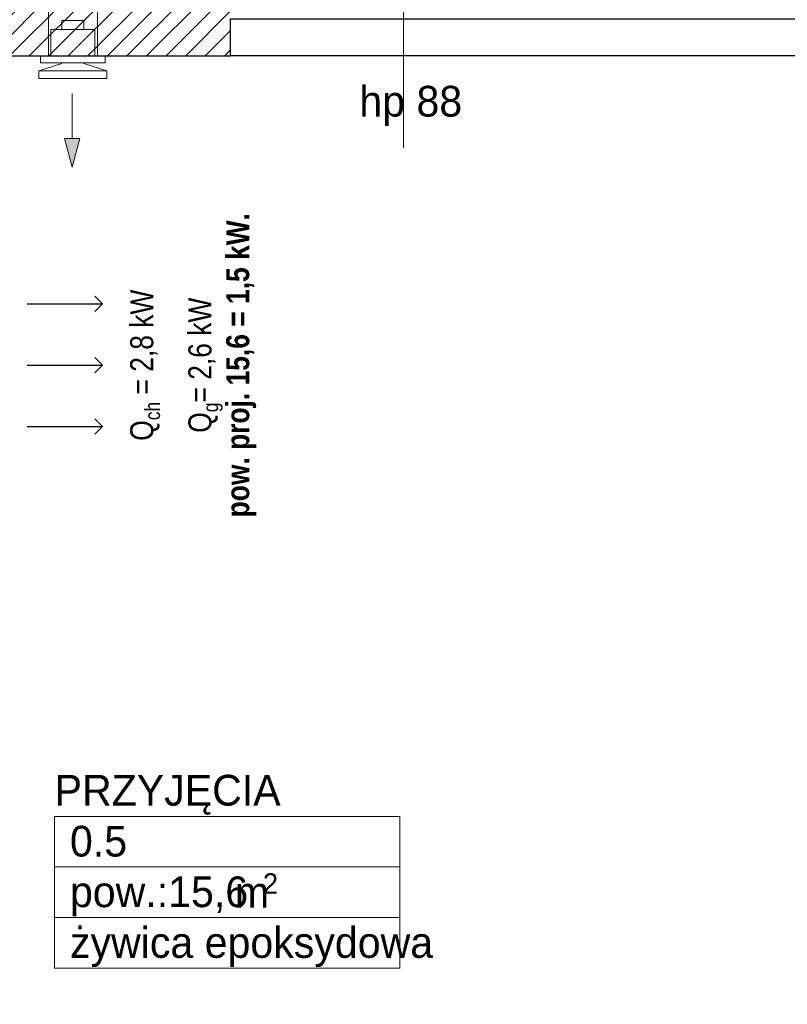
# Model space of a CAD drawing. Header units: millimetres. Extents: x -140780 to 266886, y -104422 to 233759.
# Tile 78 of 104: x 212692 to 215190, y 118057 to 121263. Entities that reach past the tile are written whole.
import ezdxf
from ezdxf.enums import TextEntityAlignment as Align

# ---------------------------------------------------------------- set-up
doc = ezdxf.new("R2010")
doc.units = ezdxf.units.MM
doc.header["$MEASUREMENT"] = 0
for name, color, linetype in [('KR_INW', 7, 'Continuous'), ('NAPIS_SODON', 7, 'Continuous'), ('Okna ArchiCADa', 7, 'Continuous'), ('PRZEBUDOWA_KLIMATYZACJA', 7, 'Continuous'), ('STREFA_NOWE_POM', 7, 'Continuous'), ('WENT_BYTOWA', 7, 'Continuous'), ('Znaczniki okien ArchiCADa', 7, 'Continuous')]:
    doc.layers.add(name, color=color, linetype=linetype)
for name, color, linetype, lineweight in [('KR_INW_Nr_pióra__101', 252, 'Continuous', 5), ('KR_INW_Nr_pióra__27', 7, 'Continuous', 25), ('Metryczki pomieszczeń ArchiCADa_Nr_pióra__1', 7, 'Continuous', 13), ('NAPIS_SODON_Nr_pióra__121', 255, 'Continuous', 0), ('Okna ArchiCADa_Nr_pióra__27', 7, 'Continuous', 25), ('PRZEBUDOWA_KLIMATYZACJA_Nr_pióra__1', 7, 'Continuous', 13), ('PRZEBUDOWA_KLIMATYZACJA_Nr_pióra__10', 134, 'Continuous', 30), ('STREFA_NOWE_POM_Nr_pióra__121', 255, 'Continuous', 0), ('WENT_BYTOWA_Nr_pióra__6', 5, 'Continuous', 13), ('Znaczniki okien ArchiCADa_Nr_pióra__7', 7, 'Continuous', 13)]:
    doc.layers.add(name, color=color, linetype=linetype, lineweight=lineweight)
for name, color, linetype, lineweight, true_color in [('Okna ArchiCADa_Nr_pióra__61', 7, 'Continuous', 13, 0x6a6a6a), ('Okna ArchiCADa_Nr_pióra__64', 7, 'Continuous', 13, 0x41c341), ('Znaczniki okien ArchiCADa_Nr_pióra__20', 7, 'Continuous', 13, 0xb00000), ('Znaczniki okien ArchiCADa_Nr_pióra__44', 7, 'Continuous', 13, 0x029e21)]:
    doc.layers.add(name, color=color, linetype=linetype, lineweight=lineweight, true_color=true_color)
doc.styles.add('GENERATED_STYLE_1', font='txt')
doc.styles.add('GENERATED_STYLE_2', font='txt')

# ---------------------------------------------------------------- blocks, each defined once
blk = doc.blocks.new('PRZYJĘCIA_0.5_5', base_point=(213367.2, 118504.3))
at = {"layer": 'Metryczki pomieszczeń ArchiCADa_Nr_pióra__1', "linetype": 'Continuous'}
for p, q in [((212805.6, 118669), (213928.7, 118669)), ((212805.6, 118504.3), (212805.6, 118669)), ((213928.7, 118669), (213928.7, 118504.3)), ((213928.7, 118504.3), (212805.6, 118504.3)), ((212805.6, 118504.3), (213928.7, 118504.3)), ((212805.6, 118339.6), (212805.6, 118504.3)), ((213928.7, 118504.3), (213928.7, 118339.6)), ((213928.7, 118339.6), (212805.6, 118339.6)), ((212805.6, 118339.6), (213928.7, 118339.6)), ((212805.6, 118174.9), (212805.6, 118339.6)), ((213928.7, 118339.6), (213928.7, 118174.9)), ((213928.7, 118174.9), (212805.6, 118174.9))]:
    blk.add_line(p, q, dxfattribs=at)
at = {"layer": 'Metryczki pomieszczeń ArchiCADa_Nr_pióra__1'}
for tag, height, style, p in [('ROOM_NAME', 100, 'GENERATED_STYLE_2', (212805.6, 118804.2)), ('ROOM_NUMBER', 100, 'GENERATED_STYLE_1', (212855.6, 118638.2)), ('ROOM_AREA', 100, 'GENERATED_STYLE_1', (212855.6, 118473.5)), ('DUMMY_385', 100, 'GENERATED_STYLE_1', (213355.4, 118472)), ('DUMMY_386', 66.7, 'GENERATED_STYLE_1', (213483.4, 118483.8)), ('basec', 100, 'GENERATED_STYLE_1', (212855.6, 118308.4))]:
    blk.add_attdef(tag, text='', height=height, dxfattribs=dict(at, style=style)).set_placement(p, align=Align.TOP_LEFT)
blk = doc.blocks.new('Strop_2', base_point=(188316, 115154.1))
at = {"layer": 'NAPIS_SODON_Nr_pióra__121', "linetype": 'Continuous', "flags": 128}
blk.add_lwpolyline([(188316, 115154.1), (204667.3, 115154.1), (205241.5, 115154.1), (205242.2, 115154.1), (205242.2, 115394.1), (205241.5, 115154.1), (205174.5, 117823.2), (205315.4, 117824.8), (205315.4, 121145.6), (224463.2, 121145.6)], dxfattribs=at)
blk = doc.blocks.new('Okno dwuskrzydłowe 19')
at = {"layer": 'Okna ArchiCADa_Nr_pióra__64', "linetype": 'Continuous'}
for p, q in [((-562.8, 230), (562.8, 230)), ((-562.8, 0), (-537.8, 0)), ((-562.8, -50), (-562.8, 0)), ((-537.8, 25), (-487.8, 25)), ((-537.8, -25), (-537.8, 25)), ((-537.8, 0), (-537.8, -25)), ((-487.8, 25), (-50, 25)), ((-487.8, 25), (-487.8, -25)), ((-487.8, 25), (-50, 25)), ((-487.8, 0), (-50, 0)), ((-50, -25), (-50, 25)), ((-50, 25), (0, 25)), ((0, 25), (0, -25)), ((0, 25), (50, 25)), ((0, -25), (0, 25)), ((50, 25), (487.8, 25)), ((50, 25), (50, -25)), ((50, 25), (487.8, 25)), ((50, 0), (487.8, 0)), ((487.8, -25), (487.8, 25)), ((487.8, 25), (537.8, 25)), ((537.8, 25), (537.8, -25)), ((537.8, -25), (537.8, 0)), ((537.8, 0), (562.8, 0)), ((562.8, -50), (562.8, 0)), ((-537.8, -25), (-512.8, -25)), ((-487.8, -25), (-537.8, -25)), ((-512.8, -25), (-512.8, -50)), ((-50, -25), (-487.8, -25)), ((0, -25), (-50, -25)), ((50, -25), (0, -25)), ((487.8, -25), (50, -25)), ((537.8, -25), (487.8, -25)), ((512.8, -50), (512.8, -25)), ((512.8, -25), (537.8, -25)), ((-512.8, -50), (-562.8, -50)), ((-512.8, -50), (-562.8, -50)), ((0, -50), (-512.8, -50)), ((512.8, -50), (0, -50)), ((562.8, -50), (512.8, -50)), ((512.8, -50), (562.8, -50)), ((-512.8, -300), (512.8, -300)), ((-512.8, -300), (-512.8, -330)), ((512.8, -330), (512.8, -300)), ((-512.8, -330), (512.8, -330))]:
    blk.add_line(p, q, dxfattribs=at)
blk = doc.blocks.new('Znacznik O 19')
at = {"layer": 'Znaczniki okien ArchiCADa_Nr_pióra__20', "linetype": 'Continuous'}
blk.add_line((0, 350), (0, -830), dxfattribs=at)
at = {"layer": 'Znaczniki okien ArchiCADa_Nr_pióra__44', "linetype": 'Continuous'}
for start, end in [(0, 180), (180, 0)]:
    blk.add_arc((0, 500), 150, start, end, dxfattribs=at)
at = {"layer": 'Znaczniki okien ArchiCADa_Nr_pióra__7', "style": 'GENERATED_STYLE_1'}
for tag, p in [('AC_MarkerText_2', (-17.6, 138.6)), ('AC_MarkerText_3', (182.4, 138.7))]:
    blk.add_attdef(tag, text='', height=100, rotation=90, dxfattribs=at).set_placement(p, align=Align.BOTTOM_LEFT)
for tag, p in [('AC_WIDO_ID', (-109.2, 448.3)), ('AC_MarkerText_4', (-144, -758))]:
    blk.add_attdef(tag, text='', height=100, dxfattribs=at).set_placement(p, align=Align.BOTTOM_LEFT)
blk = doc.blocks.new('Wnęka sklepiona płasko 19_3')
at = {"layer": 'Okna ArchiCADa_Nr_pióra__27', "linetype": 'Continuous'}
for p, q in [((-1278.5, 250), (-1278.5, 130)), ((1278.5, 250), (-1278.5, 250)), ((1278.5, 130), (1278.5, 250)), ((-1278.5, 130), (1278.5, 130))]:
    blk.add_line(p, q, dxfattribs=at)
at = {"layer": 'Okna ArchiCADa_Nr_pióra__61', "linetype": 'Continuous'}
blk.add_line((-1278.5, 250), (1278.5, 250), dxfattribs=at)
blk = doc.blocks.new('Ściana_1', base_point=(179075.1, 121675.6))
at = {"layer": 'KR_INW_Nr_pióra__101', "linetype": 'Continuous'}
h = blk.add_hatch(dxfattribs=at)
h.set_pattern_fill('Cegła_licówka', color=256, style=0, pattern_type=2)
h.set_pattern_definition([(45, (0, 0), (-31.819804, 31.819804), [])])
h.paths.add_polyline_path([(211832.2, 121525.6), (211832.2, 121425.6), (211832.2, 121375.6), (211832.2, 121145.6), (213378.3, 121145.6), (213378.3, 121375.6), (213378.3, 121425.6), (213378.3, 121525.6)])
at = {"layer": 'KR_INW_Nr_pióra__27', "linetype": 'Continuous', "flags": 128}
blk.add_lwpolyline([(211832.2, 121145.6), (213378.3, 121145.6)], dxfattribs=at)
at = {"layer": 'Okna ArchiCADa', "color": 251, "linetype": 'Continuous', "lineweight": 13, "true_color": 0x6a6a6a, "xscale": -1, "zscale": 1000, "rotation": 180}
blk.add_blockref('Wnęka sklepiona płasko 19_3', (214656.9, 121395.6), dxfattribs=at)
at = {"layer": 'Okna ArchiCADa_Nr_pióra__64', "linetype": 'Continuous', "xscale": -1, "zscale": 1000, "rotation": 180}
for p in [(213941.2, 121375.6), (215372.6, 121375.6)]:
    blk.add_blockref('Okno dwuskrzydłowe 19', p, dxfattribs=at)
at = {"layer": 'Znaczniki okien ArchiCADa', "color": 14, "lineweight": 13, "true_color": 0xb00000}
ref = blk.add_blockref('Znacznik O 19', (213941.2, 121675.6), dxfattribs=at)
ref.add_attrib('AC_MarkerText_2', '113', dxfattribs={"layer": 'Znaczniki okien ArchiCADa_Nr_pióra__7', "color": 7, "height": 100, "rotation": 90, "style": 'GENERATED_STYLE_1'}).set_placement((213923.5, 121814.2), align=Align.BOTTOM_LEFT)
ref.add_attrib('AC_MarkerText_3', '150', dxfattribs={"layer": 'Znaczniki okien ArchiCADa_Nr_pióra__7', "color": 7, "height": 100, "rotation": 90, "style": 'GENERATED_STYLE_1'}).set_placement((214123.5, 121814.3), align=Align.BOTTOM_LEFT)
ref.add_attrib('AC_MarkerText_4', 'hp 88', dxfattribs={"layer": 'Znaczniki okien ArchiCADa_Nr_pióra__7', "color": 7, "height": 100, "style": 'GENERATED_STYLE_1'}).set_placement((213797.2, 120917.6), align=Align.BOTTOM_LEFT)
ref.add_attrib('AC_WIDO_ID', 'On1', dxfattribs={"layer": 'Znaczniki okien ArchiCADa_Nr_pióra__7', "color": 7, "height": 100, "style": 'GENERATED_STYLE_1'}).set_placement((213832, 122123.9), align=Align.BOTTOM_LEFT)
blk = doc.blocks.new('Linia_1', base_point=(212716.5, 120338))
at = {"layer": 'PRZEBUDOWA_KLIMATYZACJA_Nr_pióra__10', "linetype": 'Continuous'}
for p, q in [((212961.1, 120338), (212936.1, 120363)), ((212716.5, 120338), (212961.1, 120338)), ((212961.1, 120338), (212936.1, 120313))]:
    blk.add_line(p, q, dxfattribs=at)
blk = doc.blocks.new('Linia_2', base_point=(212716.5, 120138))
at = {"layer": 'PRZEBUDOWA_KLIMATYZACJA_Nr_pióra__10', "linetype": 'Continuous'}
for p, q in [((212961.1, 120138), (212936.1, 120163)), ((212716.5, 120138), (212961.1, 120138)), ((212961.1, 120138), (212936.1, 120113))]:
    blk.add_line(p, q, dxfattribs=at)
blk = doc.blocks.new('Linia_3', base_point=(212716.5, 119938))
at = {"layer": 'PRZEBUDOWA_KLIMATYZACJA_Nr_pióra__10', "linetype": 'Continuous'}
for p, q in [((212716.5, 119938), (212961.1, 119938)), ((212961.1, 119938), (212936.1, 119963)), ((212961.1, 119938), (212936.1, 119913))]:
    blk.add_line(p, q, dxfattribs=at)
blk = doc.blocks.new('Linia_20', base_point=(212863, 121022.7))
at = {"layer": 'WENT_BYTOWA_Nr_pióra__6', "linetype": 'Continuous'}
blk.add_hatch(color=256, dxfattribs=at).paths.add_polyline_path([(212863, 120783.4), (212888, 120876.7), (212838, 120876.7)])
for p, q in [((212863, 121022.7), (212863, 120876.7)), ((212863, 120783.4), (212838, 120876.7)), ((212838, 120876.7), (212888, 120876.7)), ((212863, 120783.4), (212888, 120876.7))]:
    blk.add_line(p, q, dxfattribs=at)

msp = doc.modelspace()

# ---------------------------------------------------------------- linework, layer by layer
at = {"layer": 'STREFA_NOWE_POM_Nr_pióra__121', "linetype": 'Continuous', "flags": 128}
msp.add_lwpolyline([(216210.8, 119674.7), (216210.8, 121145.6), (212316.5, 121145.6), (212316.5, 117206.8), (216210.8, 117206.8)], close=True, dxfattribs=at)
at = {"layer": 'WENT_BYTOWA_Nr_pióra__6', "linetype": 'Continuous'}
for p, q in [((212785.4, 121145), (212785.4, 121675.6)), ((212945.1, 121675.6), (212945.1, 121145)), ((212829.4, 121260.5), (212900.7, 121260.5)), ((212829.4, 121231.6), (212829.4, 121260.5)), ((212900.7, 121260.5), (212900.7, 121231.6)), ((212936.3, 121231.6), (212793.8, 121231.6)), ((212793.8, 121231.6), (212793.8, 121145)), ((212900.7, 121231.6), (212829.4, 121231.6)), ((212936.3, 121145), (212936.3, 121231.6)), ((212760.1, 121145), (212970.1, 121145)), ((212760.1, 121122.5), (212760.1, 121145)), ((212970.1, 121122.5), (212760.1, 121122.5)), ((212945.1, 121145), (212785.4, 121145)), ((212793.8, 121145), (212936.3, 121145)), ((212970.1, 121145), (212970.1, 121122.5)), ((212754.8, 121096.1), (212829.4, 121120.5)), ((212754.8, 121096.1), (212975.3, 121096.1)), ((212754.8, 121071.5), (212754.8, 121096.1)), ((212900.7, 121120.5), (212975.3, 121096.1)), ((212975.3, 121096.1), (212975.3, 121071.5)), ((212975.3, 121071.5), (212754.8, 121071.5))]:
    msp.add_line(p, q, dxfattribs=at)

# ---------------------------------------------------------------- block references
at = {"layer": 'KR_INW'}
msp.add_blockref('Ściana_1', (179075.1, 121675.6), dxfattribs=at)
at = {"layer": 'NAPIS_SODON', "color": 255, "linetype": 'Continuous', "lineweight": 0}
msp.add_blockref('Strop_2', (188316, 115154.1), dxfattribs=at)
at = {"layer": 'PRZEBUDOWA_KLIMATYZACJA', "color": 134, "linetype": 'Continuous', "lineweight": 30}
for name, p in [('Linia_1', (212716.5, 120338)), ('Linia_2', (212716.5, 120138)), ('Linia_3', (212716.5, 119938))]:
    msp.add_blockref(name, p, dxfattribs=at)
at = {"layer": 'STREFA_NOWE_POM', "linetype": 'Continuous'}
ref = msp.add_blockref('PRZYJĘCIA_0.5_5', (213367.2, 118504.3), dxfattribs=at)
ref.add_attrib('ROOM_NAME', 'PRZYJĘCIA', dxfattribs={"layer": 'Metryczki pomieszczeń ArchiCADa_Nr_pióra__1', "color": 7, "height": 100, "style": 'GENERATED_STYLE_2'}).set_placement((212805.6, 118804.2), align=Align.TOP_LEFT)
ref.add_attrib('ROOM_NUMBER', '0.5', dxfattribs={"layer": 'Metryczki pomieszczeń ArchiCADa_Nr_pióra__1', "color": 7, "height": 100, "style": 'GENERATED_STYLE_1'}).set_placement((212855.6, 118638.2), align=Align.TOP_LEFT)
ref.add_attrib('ROOM_AREA', 'pow.:15,6', dxfattribs={"layer": 'Metryczki pomieszczeń ArchiCADa_Nr_pióra__1', "color": 7, "height": 100, "style": 'GENERATED_STYLE_1'}).set_placement((212855.6, 118473.5), align=Align.TOP_LEFT)
ref.add_attrib('basec', 'żywica epoksydowa', dxfattribs={"layer": 'Metryczki pomieszczeń ArchiCADa_Nr_pióra__1', "color": 7, "height": 100, "style": 'GENERATED_STYLE_1'}).set_placement((212855.6, 118308.4), align=Align.TOP_LEFT)
ref.add_attrib('DUMMY_385', ' m', dxfattribs={"layer": 'Metryczki pomieszczeń ArchiCADa_Nr_pióra__1', "color": 7, "height": 100, "style": 'GENERATED_STYLE_1'}).set_placement((213355.4, 118472), align=Align.TOP_LEFT)
ref.add_attrib('DUMMY_386', '2', dxfattribs={"layer": 'Metryczki pomieszczeń ArchiCADa_Nr_pióra__1', "color": 7, "height": 66.7, "style": 'GENERATED_STYLE_1'}).set_placement((213483.4, 118483.8), align=Align.TOP_LEFT)
at = {"layer": 'WENT_BYTOWA', "color": 5, "linetype": 'Continuous', "lineweight": 13}
msp.add_blockref('Linia_20', (212863, 121022.7), dxfattribs=at)

# ---------------------------------------------------------------- texts
at = {"layer": 'PRZEBUDOWA_KLIMATYZACJA_Nr_pióra__1', "linetype": 'Continuous', "insert": (213364, 120138), "char_height": 75, "attachment_point": 2, "rotation": 90, "style": 'GENERATED_STYLE_2'}
msp.add_mtext('\\A1;{\\fArial Narrow|b1|i0|c238|p34;pow. proj. 15,6 = 1,5 kW.}', dxfattribs=at)
at = {"layer": 'PRZEBUDOWA_KLIMATYZACJA_Nr_pióra__1', "linetype": 'Continuous', "insert": (213029.8, 120138), "char_height": 75, "width": 1205.793, "attachment_point": 2, "rotation": 90, "line_spacing_factor": 1.33835, "style": 'GENERATED_STYLE_1'}
msp.add_mtext('\\A1;{\\fArial Narrow|b0|i0|c238|p34;Q\\fArial Narrow|b0|i0|c238|p34;\\A1{\\H.66x;\\S ^ ch;}\\fArial Narrow|b0|i0|c238|p34; = 2,8 kW\\P\\fArial Narrow|b0|i0|c238|p34;Q\\fArial Narrow|b0|i0|c238|p34;\\A1{\\H.66x;\\S ^ g;}\\fArial Narrow|b0|i0|c238|p34;= 2,6 kW}', dxfattribs=at)
at = {"layer": 'WENT_BYTOWA_Nr_pióra__6', "linetype": 'Continuous', "insert": (212560.7, 117769.6), "char_height": 100, "width": 955.404, "attachment_point": 2, "rotation": 90, "line_spacing_factor": 0.985407, "style": 'GENERATED_STYLE_1'}
msp.add_mtext('\\A1;{\\fArial Narrow|b0|i0|c238|p34;kratka wywiewna ø 100\\P\\fArial Narrow|b0|i0|c238|p34;95 m3 / h}', dxfattribs=at)

doc.saveas('drawing.dxf')
